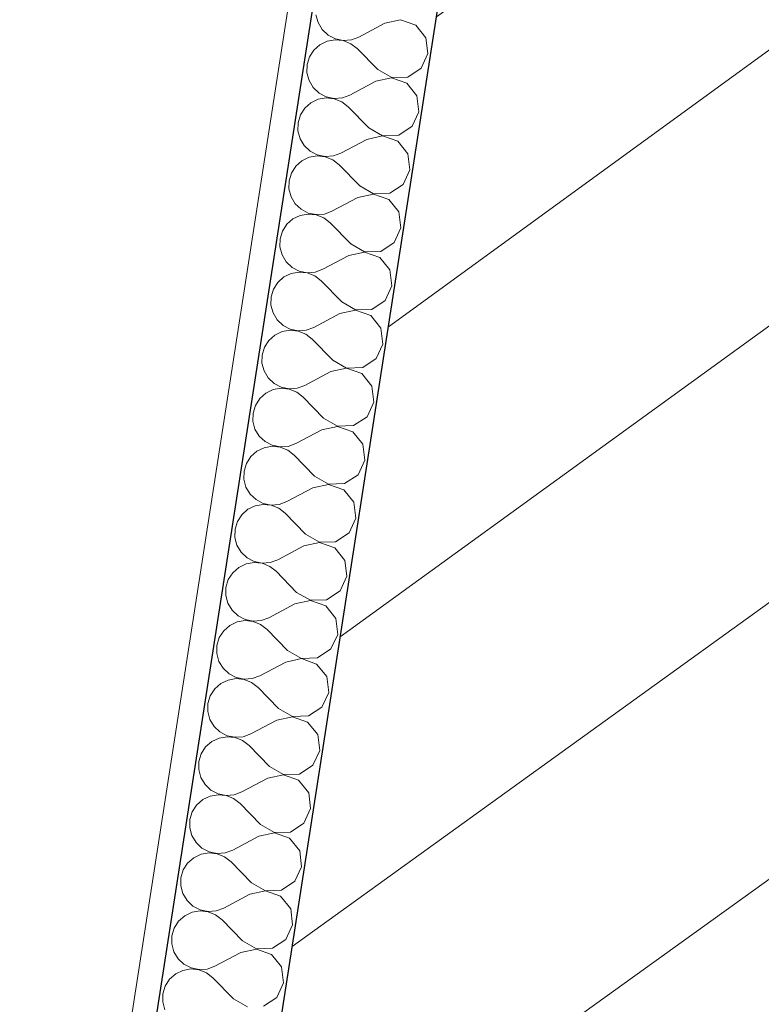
# Model space of a CAD drawing. Header units: metres. Extents: x 5509548 to 5517943, y 5680530 to 5684871.
# Tile 81 of 124: x 5516177.098 to 5516177.398, y 5683284.932 to 5683285.331. Entities that reach past the tile are written whole.
import ezdxf

# ---------------------------------------------------------------- set-up
doc = ezdxf.new("R2010")
doc.units = ezdxf.units.M
doc.layers.add('Nowe_A-Ściany-Wewnętrzne', color=7, linetype='CONTINUOUS')
for name, color, linetype, lineweight in [('Nowe_A-Ściany-Wewnętrzne_Nr_pióra__174', 7, 'CONTINUOUS', 5), ('Nowe_A-Ściany-Wewnętrzne_Nr_pióra__27', 7, 'CONTINUOUS', 25), ('Nowe_A-Ściany-Wewnętrzne_Nr_pióra__47', 7, 'CONTINUOUS', 15)]:
    doc.layers.add(name, color=color, linetype=linetype, lineweight=lineweight)

# ---------------------------------------------------------------- blocks, each defined once
blk = doc.blocks.new('*X208')
at = {"layer": 'Nowe_A-Ściany-Wewnętrzne_Nr_pióra__174', "color": 7, "linetype": 'Continuous', "lineweight": 5}
for p, q in [((64965.90789260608, -118166.7147700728), (64959.83414969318, -118169.0476190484)), ((64972.30097821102, -118167.9234858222), (64965.90789260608, -118166.7147700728)), ((64931.71583591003, -118169.9198396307), (64933.04068768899, -118172.9253703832)), ((64959.83414969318, -118169.0476190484), (64950.31034016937, -118176.1904761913)), ((64977.10380217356, -118172.3127248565), (64972.30097821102, -118167.9234858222)), ((64933.04068768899, -118172.9253703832), (64935.1364243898, -118175.4544680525)), ((64978.88176874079, -118178.5714285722), (64977.10380217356, -118172.3127248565)), ((64935.1364243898, -118175.4544680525), (64937.84351165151, -118177.3146094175)), ((64937.84351165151, -118177.3146094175), (64940.9558771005, -118178.3641944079)), ((64940.9558771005, -118178.7786627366), (64937.84351165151, -118179.828247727)), ((64940.9558771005, -118178.3641944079), (64944.23659725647, -118178.5233251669)), ((64944.23659725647, -118178.6195319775), (64940.9558771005, -118178.7786627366)), ((64944.23659725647, -118178.5233251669), (64947.4359329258, -118177.7798881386)), ((64947.4359329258, -118179.3629690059), (64944.23659725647, -118178.6195319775)), ((64947.4359329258, -118177.7798881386), (64950.31034016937, -118176.1904761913)), ((64977.10380217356, -118184.8301322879), (64978.88176874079, -118178.5714285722)), ((64935.1364243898, -118181.688389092), (64933.04068768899, -118184.2174867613)), ((64937.84351165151, -118179.828247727), (64935.1364243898, -118181.688389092)), ((64950.31034016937, -118180.9523809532), (64947.4359329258, -118179.3629690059)), ((64959.83414969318, -118188.095238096), (64950.31034016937, -118180.9523809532)), ((64933.04068768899, -118184.2174867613), (64931.71583591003, -118187.2230175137)), ((64972.30097821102, -118189.2193713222), (64977.10380217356, -118184.8301322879)), ((64931.71583591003, -118187.2230175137), (64931.26272112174, -118190.476190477)), ((64931.26272112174, -118190.476190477), (64931.71583591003, -118193.7293634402)), ((64959.83414969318, -118188.095238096), (64965.90789260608, -118190.4280870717)), ((64965.90789260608, -118190.5242938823), (64959.83414969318, -118192.8571428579)), ((64965.90789260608, -118190.4280870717), (64972.30097821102, -118189.2193713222)), ((64972.30097821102, -118191.7330096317), (64965.90789260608, -118190.5242938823)), ((64931.71583591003, -118193.7293634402), (64933.04068768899, -118196.7348941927)), ((64959.83414969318, -118192.8571428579), (64950.31034016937, -118200.0000000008)), ((64977.10380217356, -118196.122248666), (64972.30097821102, -118191.7330096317)), ((64933.04068768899, -118196.7348941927), (64935.1364243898, -118199.263991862)), ((64978.88176874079, -118202.3809523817), (64977.10380217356, -118196.122248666)), ((64935.1364243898, -118199.263991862), (64937.84351165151, -118201.124133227)), ((64937.84351165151, -118201.124133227), (64940.9558771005, -118202.1737182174)), ((64940.9558771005, -118202.5881865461), (64937.84351165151, -118203.6377715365)), ((64940.9558771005, -118202.1737182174), (64944.23659725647, -118202.3328489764)), ((64944.23659725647, -118202.4290557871), (64940.9558771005, -118202.5881865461)), ((64944.23659725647, -118202.3328489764), (64947.4359329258, -118201.5894119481)), ((64947.4359329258, -118203.1724928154), (64944.23659725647, -118202.4290557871)), ((64947.4359329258, -118201.5894119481), (64950.31034016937, -118200.0000000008)), ((64977.10380217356, -118208.6396560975), (64978.88176874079, -118202.3809523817)), ((64935.1364243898, -118205.4979129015), (64933.04068768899, -118208.0270105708)), ((64937.84351165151, -118203.6377715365), (64935.1364243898, -118205.4979129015)), ((64950.31034016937, -118204.7619047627), (64947.4359329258, -118203.1724928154)), ((64959.83414969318, -118211.9047619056), (64950.31034016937, -118204.7619047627)), ((64933.04068768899, -118208.0270105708), (64931.71583591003, -118211.0325413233)), ((64972.30097821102, -118213.0288951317), (64977.10380217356, -118208.6396560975)), ((64931.71583591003, -118211.0325413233), (64931.26272112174, -118214.2857142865)), ((64931.26272112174, -118214.2857142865), (64931.71583591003, -118217.5388872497)), ((64959.83414969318, -118211.9047619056), (64965.90789260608, -118214.2376108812)), ((64965.90789260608, -118214.3338176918), (64959.83414969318, -118216.6666666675)), ((64965.90789260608, -118214.2376108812), (64972.30097821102, -118213.0288951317)), ((64972.30097821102, -118215.5425334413), (64965.90789260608, -118214.3338176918)), ((64931.71583591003, -118217.5388872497), (64933.04068768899, -118220.5444180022)), ((64959.83414969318, -118216.6666666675), (64950.31034016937, -118223.8095238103)), ((64977.10380217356, -118219.9317724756), (64972.30097821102, -118215.5425334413)), ((64933.04068768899, -118220.5444180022), (64935.1364243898, -118223.0735156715)), ((64978.88176874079, -118226.1904761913), (64977.10380217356, -118219.9317724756)), ((64935.1364243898, -118223.0735156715), (64937.84351165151, -118224.9336570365)), ((64937.84351165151, -118224.9336570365), (64940.9558771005, -118225.9832420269)), ((64940.9558771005, -118226.3977103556), (64937.84351165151, -118227.447295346)), ((64940.9558771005, -118225.9832420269), (64944.23659725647, -118226.142372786)), ((64944.23659725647, -118226.2385795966), (64940.9558771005, -118226.3977103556)), ((64944.23659725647, -118226.142372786), (64947.4359329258, -118225.3989357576)), ((64947.4359329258, -118226.9820166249), (64944.23659725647, -118226.2385795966)), ((64947.4359329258, -118225.3989357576), (64950.31034016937, -118223.8095238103)), ((64977.10380217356, -118232.449179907), (64978.88176874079, -118226.1904761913)), ((64935.1364243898, -118229.307436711), (64933.04068768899, -118231.8365343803)), ((64937.84351165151, -118227.447295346), (64935.1364243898, -118229.307436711)), ((64950.31034016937, -118228.5714285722), (64947.4359329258, -118226.9820166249)), ((64959.83414969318, -118235.7142857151), (64950.31034016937, -118228.5714285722)), ((64933.04068768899, -118231.8365343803), (64931.71583591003, -118234.8420651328)), ((64972.30097821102, -118236.8384189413), (64977.10380217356, -118232.449179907)), ((64931.71583591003, -118234.8420651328), (64931.26272112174, -118238.095238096)), ((64931.26272112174, -118238.095238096), (64931.71583591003, -118241.3484110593)), ((64959.83414969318, -118235.7142857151), (64965.90789260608, -118238.0471346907)), ((64965.90789260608, -118238.1433415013), (64959.83414969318, -118240.476190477)), ((64965.90789260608, -118238.0471346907), (64972.30097821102, -118236.8384189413)), ((64972.30097821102, -118239.3520572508), (64965.90789260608, -118238.1433415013)), ((64931.71583591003, -118241.3484110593), (64933.04068768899, -118244.3539418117)), ((64959.83414969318, -118240.476190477), (64950.31034016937, -118247.6190476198)), ((64977.10380217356, -118243.7412962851), (64972.30097821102, -118239.3520572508)), ((64933.04068768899, -118244.3539418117), (64935.1364243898, -118246.8830394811)), ((64978.88176874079, -118250.0000000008), (64977.10380217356, -118243.7412962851)), ((64935.1364243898, -118246.8830394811), (64937.84351165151, -118248.743180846)), ((64937.84351165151, -118248.743180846), (64940.9558771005, -118249.7927658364)), ((64940.9558771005, -118250.2072341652), (64937.84351165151, -118251.2568191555)), ((64940.9558771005, -118249.7927658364), (64944.23659725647, -118249.9518965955)), ((64944.23659725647, -118250.0481034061), (64940.9558771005, -118250.2072341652)), ((64944.23659725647, -118249.9518965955), (64947.4359329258, -118249.2084595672)), ((64947.4359329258, -118250.7915404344), (64944.23659725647, -118250.0481034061)), ((64947.4359329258, -118249.2084595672), (64950.31034016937, -118247.6190476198)), ((64977.10380217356, -118256.2587037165), (64978.88176874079, -118250.0000000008)), ((64935.1364243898, -118253.1169605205), (64933.04068768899, -118255.6460581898)), ((64937.84351165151, -118251.2568191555), (64935.1364243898, -118253.1169605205)), ((64950.31034016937, -118252.3809523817), (64947.4359329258, -118250.7915404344)), ((64959.83414969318, -118259.5238095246), (64950.31034016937, -118252.3809523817)), ((64931.71583591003, -118258.6515889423), (64931.26272112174, -118261.9047619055)), ((64933.04068768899, -118255.6460581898), (64931.71583591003, -118258.6515889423)), ((64972.30097821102, -118260.6479427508), (64977.10380217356, -118256.2587037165)), ((64931.26272112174, -118261.9047619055), (64931.71583591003, -118265.1579348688)), ((64959.83414969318, -118259.5238095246), (64965.90789260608, -118261.8566585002)), ((64965.90789260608, -118261.9528653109), (64959.83414969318, -118264.2857142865)), ((64965.90789260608, -118261.8566585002), (64972.30097821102, -118260.6479427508)), ((64972.30097821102, -118263.1615810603), (64965.90789260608, -118261.9528653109)), ((64931.71583591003, -118265.1579348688), (64933.04068768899, -118268.1634656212)), ((64959.83414969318, -118264.2857142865), (64950.31034016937, -118271.4285714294)), ((64977.10380217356, -118267.5508200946), (64972.30097821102, -118263.1615810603)), ((64933.04068768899, -118268.1634656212), (64935.1364243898, -118270.6925632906)), ((64978.88176874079, -118273.8095238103), (64977.10380217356, -118267.5508200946)), ((64935.1364243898, -118270.6925632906), (64937.84351165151, -118272.5527046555)), ((64937.84351165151, -118272.5527046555), (64940.9558771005, -118273.6022896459)), ((64940.9558771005, -118274.0167579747), (64937.84351165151, -118275.0663429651)), ((64940.9558771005, -118273.6022896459), (64944.23659725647, -118273.761420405)), ((64944.23659725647, -118273.8576272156), (64940.9558771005, -118274.0167579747)), ((64944.23659725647, -118273.761420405), (64947.4359329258, -118273.0179833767)), ((64947.4359329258, -118274.6010642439), (64944.23659725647, -118273.8576272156)), ((64947.4359329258, -118273.0179833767), (64950.31034016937, -118271.4285714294)), ((64950.31034016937, -118276.1904761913), (64947.4359329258, -118274.6010642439)), ((64977.10380217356, -118280.068227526), (64978.88176874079, -118273.8095238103)), ((64935.1364243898, -118276.92648433), (64933.04068768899, -118279.4555819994)), ((64937.84351165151, -118275.0663429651), (64935.1364243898, -118276.92648433)), ((64959.83414969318, -118283.3333333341), (64950.31034016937, -118276.1904761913)), ((64931.71583591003, -118282.4611127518), (64931.26272112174, -118285.7142857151)), ((64933.04068768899, -118279.4555819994), (64931.71583591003, -118282.4611127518)), ((64972.30097821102, -118284.4574665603), (64977.10380217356, -118280.068227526)), ((64931.26272112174, -118285.7142857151), (64931.71583591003, -118288.9674586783)), ((64959.83414969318, -118283.3333333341), (64965.90789260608, -118285.6661823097)), ((64965.90789260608, -118285.7623891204), (64959.83414969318, -118288.095238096)), ((64965.90789260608, -118285.6661823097), (64972.30097821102, -118284.4574665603)), ((64972.30097821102, -118286.9711048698), (64965.90789260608, -118285.7623891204)), ((64931.71583591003, -118288.9674586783), (64933.04068768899, -118291.9729894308)), ((64959.83414969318, -118288.095238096), (64950.31034016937, -118295.2380952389)), ((64977.10380217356, -118291.3603439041), (64972.30097821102, -118286.9711048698)), ((64933.04068768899, -118291.9729894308), (64935.1364243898, -118294.5020871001)), ((64935.1364243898, -118294.5020871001), (64937.84351165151, -118296.3622284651)), ((64978.88176874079, -118297.6190476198), (64977.10380217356, -118291.3603439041)), ((64937.84351165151, -118296.3622284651), (64940.9558771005, -118297.4118134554)), ((64940.9558771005, -118297.8262817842), (64937.84351165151, -118298.8758667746)), ((64940.9558771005, -118297.4118134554), (64944.23659725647, -118297.5709442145)), ((64944.23659725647, -118297.6671510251), (64940.9558771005, -118297.8262817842)), ((64944.23659725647, -118297.5709442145), (64947.4359329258, -118296.8275071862)), ((64947.4359329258, -118298.4105880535), (64944.23659725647, -118297.6671510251)), ((64947.4359329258, -118296.8275071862), (64950.31034016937, -118295.2380952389)), ((64950.31034016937, -118300.0000000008), (64947.4359329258, -118298.4105880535)), ((64977.10380217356, -118303.8777513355), (64978.88176874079, -118297.6190476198)), ((64935.1364243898, -118300.7360081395), (64933.04068768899, -118303.2651058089)), ((64937.84351165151, -118298.8758667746), (64935.1364243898, -118300.7360081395)), ((64959.83414969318, -118307.1428571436), (64950.31034016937, -118300.0000000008)), ((64931.71583591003, -118306.2706365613), (64931.26272112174, -118309.5238095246)), ((64933.04068768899, -118303.2651058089), (64931.71583591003, -118306.2706365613)), ((64972.30097821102, -118308.2669903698), (64977.10380217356, -118303.8777513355)), ((64931.26272112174, -118309.5238095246), (64931.71583591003, -118312.7769824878)), ((64959.83414969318, -118307.1428571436), (64965.90789260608, -118309.4757061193)), ((64965.90789260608, -118309.5719129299), (64959.83414969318, -118311.9047619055)), ((64965.90789260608, -118309.4757061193), (64972.30097821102, -118308.2669903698)), ((64972.30097821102, -118310.7806286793), (64965.90789260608, -118309.5719129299)), ((64931.71583591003, -118312.7769824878), (64933.04068768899, -118315.7825132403)), ((64959.83414969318, -118311.9047619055), (64950.31034016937, -118319.0476190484)), ((64977.10380217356, -118315.1698677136), (64972.30097821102, -118310.7806286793)), ((64933.04068768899, -118315.7825132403), (64935.1364243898, -118318.3116109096)), ((64935.1364243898, -118318.3116109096), (64937.84351165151, -118320.1717522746)), ((64978.88176874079, -118321.4285714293), (64977.10380217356, -118315.1698677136)), ((64937.84351165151, -118320.1717522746), (64940.9558771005, -118321.221337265)), ((64940.9558771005, -118321.6358055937), (64937.84351165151, -118322.6853905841)), ((64940.9558771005, -118321.221337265), (64944.23659725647, -118321.380468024)), ((64944.23659725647, -118321.4766748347), (64940.9558771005, -118321.6358055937)), ((64944.23659725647, -118321.380468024), (64947.4359329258, -118320.6370309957)), ((64947.4359329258, -118322.220111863), (64944.23659725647, -118321.4766748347)), ((64947.4359329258, -118320.6370309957), (64950.31034016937, -118319.0476190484)), ((64950.31034016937, -118323.8095238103), (64947.4359329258, -118322.220111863)), ((64977.10380217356, -118327.687275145), (64978.88176874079, -118321.4285714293)), ((64935.1364243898, -118324.5455319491), (64933.04068768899, -118327.0746296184)), ((64937.84351165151, -118322.6853905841), (64935.1364243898, -118324.5455319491)), ((64959.83414969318, -118330.9523809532), (64950.31034016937, -118323.8095238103)), ((64931.71583591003, -118330.0801603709), (64931.26272112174, -118333.3333333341)), ((64933.04068768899, -118327.0746296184), (64931.71583591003, -118330.0801603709)), ((64972.30097821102, -118332.0765141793), (64977.10380217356, -118327.687275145)), ((64931.26272112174, -118333.3333333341), (64931.71583591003, -118336.5865062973)), ((64959.83414969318, -118330.9523809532), (64965.90789260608, -118333.2852299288)), ((64965.90789260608, -118333.3814367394), (64959.83414969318, -118335.714285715)), ((64965.90789260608, -118333.2852299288), (64972.30097821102, -118332.0765141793)), ((64972.30097821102, -118334.5901524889), (64965.90789260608, -118333.3814367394)), ((64931.71583591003, -118336.5865062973), (64933.04068768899, -118339.5920370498)), ((64959.83414969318, -118335.714285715), (64950.31034016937, -118342.8571428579)), ((64977.10380217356, -118338.9793915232), (64972.30097821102, -118334.5901524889)), ((64933.04068768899, -118339.5920370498), (64935.1364243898, -118342.1211347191)), ((64935.1364243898, -118342.1211347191), (64937.84351165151, -118343.9812760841)), ((64978.88176874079, -118345.2380952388), (64977.10380217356, -118338.9793915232)), ((64937.84351165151, -118343.9812760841), (64940.9558771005, -118345.0308610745)), ((64940.9558771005, -118345.4453294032), (64937.84351165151, -118346.4949143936)), ((64940.9558771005, -118345.0308610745), (64944.23659725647, -118345.1899918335)), ((64944.23659725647, -118345.2861986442), (64940.9558771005, -118345.4453294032)), ((64944.23659725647, -118345.1899918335), (64947.4359329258, -118344.4465548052)), ((64947.4359329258, -118346.0296356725), (64944.23659725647, -118345.2861986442)), ((64947.4359329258, -118344.4465548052), (64950.31034016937, -118342.8571428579)), ((64950.31034016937, -118347.6190476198), (64947.4359329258, -118346.0296356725)), ((64977.10380217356, -118351.4967989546), (64978.88176874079, -118345.2380952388)), ((64935.1364243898, -118348.3550557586), (64933.04068768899, -118350.8841534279)), ((64937.84351165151, -118346.4949143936), (64935.1364243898, -118348.3550557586)), ((64959.83414969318, -118354.7619047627), (64950.31034016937, -118347.6190476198)), ((64931.71583591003, -118353.8896841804), (64931.26272112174, -118357.1428571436)), ((64933.04068768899, -118350.8841534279), (64931.71583591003, -118353.8896841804)), ((64972.30097821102, -118355.8860379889), (64977.10380217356, -118351.4967989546)), ((64931.26272112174, -118357.1428571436), (64931.71583591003, -118360.3960301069)), ((64959.83414969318, -118354.7619047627), (64965.90789260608, -118357.0947537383)), ((64965.90789260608, -118357.1909605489), (64959.83414969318, -118359.5238095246)), ((64965.90789260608, -118357.0947537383), (64972.30097821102, -118355.8860379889)), ((64972.30097821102, -118358.3996762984), (64965.90789260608, -118357.1909605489)), ((64931.71583591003, -118360.3960301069), (64933.04068768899, -118363.4015608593)), ((64959.83414969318, -118359.5238095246), (64950.31034016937, -118366.6666666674)), ((64977.10380217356, -118362.7889153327), (64972.30097821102, -118358.3996762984)), ((64933.04068768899, -118363.4015608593), (64935.1364243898, -118365.9306585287)), ((64935.1364243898, -118365.9306585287), (64937.84351165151, -118367.7907998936)), ((64978.88176874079, -118369.0476190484), (64977.10380217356, -118362.7889153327)), ((64937.84351165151, -118370.3044382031), (64935.1364243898, -118372.1645795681)), ((64937.84351165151, -118367.7907998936), (64940.9558771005, -118368.840384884)), ((64940.9558771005, -118369.2548532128), (64937.84351165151, -118370.3044382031)), ((64940.9558771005, -118368.840384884), (64944.23659725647, -118368.9995156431)), ((64944.23659725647, -118369.0957224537), (64940.9558771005, -118369.2548532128)), ((64944.23659725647, -118368.9995156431), (64947.4359329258, -118368.2560786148)), ((64947.4359329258, -118369.839159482), (64944.23659725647, -118369.0957224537)), ((64947.4359329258, -118368.2560786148), (64950.31034016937, -118366.6666666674)), ((64950.31034016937, -118371.4285714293), (64947.4359329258, -118369.839159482)), ((64977.10380217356, -118375.3063227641), (64978.88176874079, -118369.0476190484)), ((64935.1364243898, -118372.1645795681), (64933.04068768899, -118374.6936772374)), ((64959.83414969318, -118378.5714285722), (64950.31034016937, -118371.4285714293)), ((64931.71583591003, -118377.6992079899), (64931.26272112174, -118380.9523809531)), ((64933.04068768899, -118374.6936772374), (64931.71583591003, -118377.6992079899)), ((64972.30097821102, -118379.6955617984), (64977.10380217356, -118375.3063227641)), ((64931.26272112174, -118380.9523809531), (64931.71583591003, -118384.2055539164)), ((64959.83414969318, -118378.5714285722), (64965.90789260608, -118380.9042775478)), ((64965.90789260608, -118381.0004843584), (64959.83414969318, -118383.3333333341)), ((64965.90789260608, -118380.9042775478), (64972.30097821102, -118379.6955617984)), ((64972.30097821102, -118382.2092001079), (64965.90789260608, -118381.0004843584)), ((64977.10380217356, -118386.5984391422), (64972.30097821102, -118382.2092001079)), ((64931.71583591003, -118384.2055539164), (64933.04068768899, -118387.2110846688)), ((64959.83414969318, -118383.3333333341), (64950.31034016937, -118390.4761904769)), ((64933.04068768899, -118387.2110846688), (64935.1364243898, -118389.7401823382)), ((64935.1364243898, -118389.7401823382), (64937.84351165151, -118391.6003237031)), ((64978.88176874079, -118392.8571428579), (64977.10380217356, -118386.5984391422)), ((64937.84351165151, -118394.1139620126), (64935.1364243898, -118395.9741033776)), ((64937.84351165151, -118391.6003237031), (64940.9558771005, -118392.6499086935)), ((64940.9558771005, -118393.0643770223), (64937.84351165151, -118394.1139620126)), ((64940.9558771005, -118392.6499086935), (64944.23659725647, -118392.8090394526)), ((64944.23659725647, -118392.9052462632), (64940.9558771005, -118393.0643770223)), ((64944.23659725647, -118392.8090394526), (64947.4359329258, -118392.0656024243)), ((64947.4359329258, -118393.6486832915), (64944.23659725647, -118392.9052462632)), ((64947.4359329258, -118392.0656024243), (64950.31034016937, -118390.4761904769)), ((64950.31034016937, -118395.2380952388), (64947.4359329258, -118393.6486832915)), ((64977.10380217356, -118399.1158465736), (64978.88176874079, -118392.8571428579)), ((64935.1364243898, -118395.9741033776), (64933.04068768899, -118398.5032010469)), ((64959.83414969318, -118402.3809523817), (64950.31034016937, -118395.2380952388)), ((64931.71583591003, -118401.5087317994), (64931.26272112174, -118404.7619047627)), ((64933.04068768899, -118398.5032010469), (64931.71583591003, -118401.5087317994)), ((64972.30097821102, -118403.5050856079), (64977.10380217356, -118399.1158465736)), ((64931.26272112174, -118404.7619047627), (64931.71583591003, -118408.0150777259)), ((64959.83414969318, -118402.3809523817), (64965.90789260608, -118404.7138013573)), ((64965.90789260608, -118404.810008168), (64959.83414969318, -118407.1428571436)), ((64965.90789260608, -118404.7138013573), (64972.30097821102, -118403.5050856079)), ((64972.30097821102, -118406.0187239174), (64965.90789260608, -118404.810008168)), ((64977.10380217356, -118410.4079629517), (64972.30097821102, -118406.0187239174)), ((64931.71583591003, -118408.0150777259), (64933.04068768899, -118411.0206084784)), ((64959.83414969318, -118407.1428571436), (64950.31034016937, -118414.2857142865)), ((64933.04068768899, -118411.0206084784), (64935.1364243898, -118413.5497061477)), ((64935.1364243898, -118413.5497061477), (64937.84351165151, -118415.4098475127)), ((64978.88176874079, -118416.6666666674), (64977.10380217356, -118410.4079629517)), ((64937.84351165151, -118417.9234858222), (64935.1364243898, -118419.7836271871)), ((64937.84351165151, -118415.4098475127), (64940.9558771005, -118416.459432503)), ((64940.9558771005, -118416.8739008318), (64937.84351165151, -118417.9234858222)), ((64940.9558771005, -118416.459432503), (64944.23659725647, -118416.6185632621)), ((64944.23659725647, -118416.7147700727), (64940.9558771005, -118416.8739008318)), ((64944.23659725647, -118416.6185632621), (64947.4359329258, -118415.8751262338)), ((64947.4359329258, -118417.4582071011), (64944.23659725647, -118416.7147700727)), ((64947.4359329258, -118415.8751262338), (64950.31034016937, -118414.2857142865)), ((64950.31034016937, -118419.0476190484), (64947.4359329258, -118417.4582071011)), ((64977.10380217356, -118422.9253703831), (64978.88176874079, -118416.6666666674)), ((64935.1364243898, -118419.7836271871), (64933.04068768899, -118422.3127248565)), ((64959.83414969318, -118426.1904761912), (64950.31034016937, -118419.0476190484)), ((64931.71583591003, -118425.3182556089), (64931.26272112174, -118428.5714285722)), ((64933.04068768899, -118422.3127248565), (64931.71583591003, -118425.3182556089)), ((64959.83414969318, -118426.1904761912), (64965.90789260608, -118428.5233251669)), ((64972.30097821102, -118427.3146094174), (64977.10380217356, -118422.9253703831)), ((64931.26272112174, -118428.5714285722), (64931.71583591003, -118431.8246015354)), ((64965.90789260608, -118428.6195319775), (64959.83414969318, -118430.9523809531)), ((64965.90789260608, -118428.5233251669), (64972.30097821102, -118427.3146094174)), ((64972.30097821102, -118429.8282477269), (64965.90789260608, -118428.6195319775)), ((64977.10380217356, -118434.2174867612), (64972.30097821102, -118429.8282477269)), ((64931.71583591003, -118431.8246015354), (64933.04068768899, -118434.8301322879)), ((64959.83414969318, -118430.9523809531), (64950.31034016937, -118438.095238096)), ((64933.04068768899, -118434.8301322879), (64935.1364243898, -118437.3592299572)), ((64935.1364243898, -118437.3592299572), (64937.84351165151, -118439.2193713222)), ((64947.4359329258, -118439.6846500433), (64950.31034016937, -118438.095238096)), ((64978.88176874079, -118440.4761904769), (64977.10380217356, -118434.2174867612)), ((64937.84351165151, -118441.7330096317), (64935.1364243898, -118443.5931509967)), ((64937.84351165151, -118439.2193713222), (64940.9558771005, -118440.2689563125)), ((64940.9558771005, -118440.6834246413), (64937.84351165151, -118441.7330096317)), ((64940.9558771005, -118440.2689563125), (64944.23659725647, -118440.4280870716)), ((64944.23659725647, -118440.5242938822), (64940.9558771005, -118440.6834246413)), ((64944.23659725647, -118440.4280870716), (64947.4359329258, -118439.6846500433)), ((64947.4359329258, -118441.2677309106), (64944.23659725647, -118440.5242938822)), ((64950.31034016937, -118442.8571428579), (64947.4359329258, -118441.2677309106)), ((64977.10380217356, -118446.7348941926), (64978.88176874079, -118440.4761904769)), ((64933.04068768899, -118446.122248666), (64931.71583591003, -118449.1277794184)), ((64935.1364243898, -118443.5931509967), (64933.04068768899, -118446.122248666)), ((64959.83414969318, -118450.0000000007), (64950.31034016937, -118442.8571428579)), ((64931.71583591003, -118449.1277794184), (64931.26272112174, -118452.3809523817)), ((64959.83414969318, -118450.0000000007), (64965.90789260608, -118452.3328489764)), ((64972.30097821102, -118451.1241332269), (64977.10380217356, -118446.7348941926)), ((64931.26272112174, -118452.3809523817), (64931.71583591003, -118455.6341253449)), ((64965.90789260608, -118452.429055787), (64959.83414969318, -118454.7619047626)), ((64965.90789260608, -118452.3328489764), (64972.30097821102, -118451.1241332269)), ((64972.30097821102, -118453.6377715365), (64965.90789260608, -118452.429055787)), ((64977.10380217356, -118458.0270105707), (64972.30097821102, -118453.6377715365)), ((64931.71583591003, -118455.6341253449), (64933.04068768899, -118458.6396560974)), ((64959.83414969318, -118454.7619047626), (64950.31034016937, -118461.9047619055)), ((64978.88176874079, -118464.2857142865), (64977.10380217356, -118458.0270105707)), ((64933.04068768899, -118458.6396560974), (64935.1364243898, -118461.1687537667)), ((64935.1364243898, -118461.1687537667), (64937.84351165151, -118463.0288951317)), ((64947.4359329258, -118463.4941738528), (64950.31034016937, -118461.9047619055)), ((64937.84351165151, -118465.5425334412), (64935.1364243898, -118467.4026748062)), ((64937.84351165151, -118463.0288951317), (64940.9558771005, -118464.0784801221)), ((64940.9558771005, -118464.4929484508), (64937.84351165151, -118465.5425334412)), ((64940.9558771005, -118464.0784801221), (64944.23659725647, -118464.2376108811)), ((64944.23659725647, -118464.3338176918), (64940.9558771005, -118464.4929484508)), ((64944.23659725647, -118464.2376108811), (64947.4359329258, -118463.4941738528)), ((64947.4359329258, -118465.0772547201), (64944.23659725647, -118464.3338176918)), ((64950.31034016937, -118466.6666666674), (64947.4359329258, -118465.0772547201)), ((64977.10380217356, -118470.5444180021), (64978.88176874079, -118464.2857142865)), ((64933.04068768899, -118469.9317724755), (64931.71583591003, -118472.937303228)), ((64935.1364243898, -118467.4026748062), (64933.04068768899, -118469.9317724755)), ((64959.83414969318, -118473.8095238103), (64950.31034016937, -118466.6666666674)), ((64931.71583591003, -118472.937303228), (64931.26272112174, -118476.1904761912)), ((64959.83414969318, -118473.8095238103), (64965.90789260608, -118476.1423727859)), ((64972.30097821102, -118474.9336570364), (64977.10380217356, -118470.5444180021)), ((64931.26272112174, -118476.1904761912), (64931.71583591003, -118479.4436491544)), ((64965.90789260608, -118476.2385795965), (64959.83414969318, -118478.5714285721)), ((64965.90789260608, -118476.1423727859), (64972.30097821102, -118474.9336570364)), ((64972.30097821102, -118477.447295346), (64965.90789260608, -118476.2385795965)), ((64977.10380217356, -118481.8365343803), (64972.30097821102, -118477.447295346)), ((64931.71583591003, -118479.4436491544), (64933.04068768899, -118482.4491799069)), ((64959.83414969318, -118478.5714285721), (64950.31034016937, -118485.714285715)), ((64978.88176874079, -118488.095238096), (64977.10380217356, -118481.8365343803)), ((64933.04068768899, -118482.4491799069), (64935.1364243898, -118484.9782775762)), ((64935.1364243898, -118484.9782775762), (64937.84351165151, -118486.8384189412)), ((64947.4359329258, -118487.3036976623), (64950.31034016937, -118485.714285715)), ((64937.84351165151, -118489.3520572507), (64935.1364243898, -118491.2121986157)), ((64937.84351165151, -118486.8384189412), (64940.9558771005, -118487.8880039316)), ((64940.9558771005, -118488.3024722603), (64937.84351165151, -118489.3520572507)), ((64940.9558771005, -118487.8880039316), (64944.23659725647, -118488.0471346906)), ((64944.23659725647, -118488.1433415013), (64940.9558771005, -118488.3024722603)), ((64944.23659725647, -118488.0471346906), (64947.4359329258, -118487.3036976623)), ((64947.4359329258, -118488.8867785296), (64944.23659725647, -118488.1433415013)), ((64950.31034016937, -118490.4761904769), (64947.4359329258, -118488.8867785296)), ((64977.10380217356, -118494.3539418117), (64978.88176874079, -118488.095238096)), ((64933.04068768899, -118493.741296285), (64931.71583591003, -118496.7468270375)), ((64935.1364243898, -118491.2121986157), (64933.04068768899, -118493.741296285)), ((64959.83414969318, -118497.6190476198), (64950.31034016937, -118490.4761904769)), ((64931.71583591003, -118496.7468270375), (64931.26272112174, -118500.0000000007)), ((64959.83414969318, -118497.6190476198), (64965.90789260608, -118499.9518965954)), ((64972.30097821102, -118498.743180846), (64977.10380217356, -118494.3539418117)), ((64931.26272112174, -118500.0000000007), (64931.71583591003, -118503.253172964)), ((64965.90789260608, -118500.0481034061), (64959.83414969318, -118502.3809523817)), ((64965.90789260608, -118499.9518965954), (64972.30097821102, -118498.743180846)), ((64972.30097821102, -118501.2568191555), (64965.90789260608, -118500.0481034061)), ((64977.10380217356, -118505.6460581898), (64972.30097821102, -118501.2568191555)), ((64931.71583591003, -118503.253172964), (64933.04068768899, -118506.2587037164)), ((64959.83414969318, -118502.3809523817), (64950.31034016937, -118509.5238095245)), ((64978.88176874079, -118511.9047619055), (64977.10380217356, -118505.6460581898)), ((64933.04068768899, -118506.2587037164), (64935.1364243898, -118508.7878013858)), ((64935.1364243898, -118508.7878013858), (64937.84351165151, -118510.6479427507)), ((64947.4359329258, -118511.1132214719), (64950.31034016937, -118509.5238095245)), ((64937.84351165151, -118513.1615810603), (64935.1364243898, -118515.0217224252)), ((64937.84351165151, -118510.6479427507), (64940.9558771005, -118511.6975277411)), ((64940.9558771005, -118512.1119960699), (64937.84351165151, -118513.1615810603)), ((64940.9558771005, -118511.6975277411), (64944.23659725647, -118511.8566585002)), ((64944.23659725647, -118511.9528653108), (64940.9558771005, -118512.1119960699)), ((64944.23659725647, -118511.8566585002), (64947.4359329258, -118511.1132214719)), ((64947.4359329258, -118512.6963023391), (64944.23659725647, -118511.9528653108)), ((64950.31034016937, -118514.2857142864), (64947.4359329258, -118512.6963023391)), ((64977.10380217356, -118518.1634656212), (64978.88176874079, -118511.9047619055)), ((64933.04068768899, -118517.5508200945), (64931.71583591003, -118520.556350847)), ((64935.1364243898, -118515.0217224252), (64933.04068768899, -118517.5508200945)), ((64959.83414969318, -118521.4285714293), (64950.31034016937, -118514.2857142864)), ((64931.71583591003, -118520.556350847), (64931.26272112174, -118523.8095238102)), ((64959.83414969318, -118521.4285714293), (64965.90789260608, -118523.7614204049)), ((64972.30097821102, -118522.5527046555), (64977.10380217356, -118518.1634656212)), ((64931.26272112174, -118523.8095238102), (64931.71583591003, -118527.0626967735)), ((64965.90789260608, -118523.8576272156), (64959.83414969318, -118526.1904761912)), ((64965.90789260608, -118523.7614204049), (64972.30097821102, -118522.5527046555)), ((64972.30097821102, -118525.066342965), (64965.90789260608, -118523.8576272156)), ((64977.10380217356, -118529.4555819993), (64972.30097821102, -118525.066342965)), ((64931.71583591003, -118527.0626967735), (64933.04068768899, -118530.0682275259)), ((64959.83414969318, -118526.1904761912), (64950.31034016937, -118533.3333333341)), ((64978.88176874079, -118535.714285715), (64977.10380217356, -118529.4555819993)), ((64933.04068768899, -118530.0682275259), (64935.1364243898, -118532.5973251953)), ((64935.1364243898, -118532.5973251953), (64937.84351165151, -118534.4574665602)), ((64947.4359329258, -118534.9227452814), (64950.31034016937, -118533.3333333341)), ((64937.84351165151, -118536.9711048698), (64935.1364243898, -118538.8312462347)), ((64937.84351165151, -118534.4574665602), (64940.9558771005, -118535.5070515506)), ((64940.9558771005, -118535.9215198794), (64937.84351165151, -118536.9711048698)), ((64940.9558771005, -118535.5070515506), (64944.23659725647, -118535.6661823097)), ((64944.23659725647, -118535.7623891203), (64940.9558771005, -118535.9215198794)), ((64944.23659725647, -118535.6661823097), (64947.4359329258, -118534.9227452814)), ((64947.4359329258, -118536.5058261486), (64944.23659725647, -118535.7623891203)), ((64950.31034016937, -118538.095238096), (64947.4359329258, -118536.5058261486)), ((64977.10380217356, -118541.9729894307), (64978.88176874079, -118535.714285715)), ((64933.04068768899, -118541.3603439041), (64931.71583591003, -118544.3658746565)), ((64935.1364243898, -118538.8312462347), (64933.04068768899, -118541.3603439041)), ((64959.83414969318, -118545.2380952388), (64950.31034016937, -118538.095238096)), ((64931.71583591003, -118544.3658746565), (64931.26272112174, -118547.6190476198)), ((64959.83414969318, -118545.2380952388), (64965.90789260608, -118547.5709442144)), ((64972.30097821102, -118546.362228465), (64977.10380217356, -118541.9729894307)), ((64931.26272112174, -118547.6190476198), (64931.71583591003, -118550.872220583)), ((64965.90789260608, -118547.6671510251), (64959.83414969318, -118550.0000000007)), ((64965.90789260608, -118547.5709442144), (64972.30097821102, -118546.362228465)), ((64972.30097821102, -118548.8758667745), (64965.90789260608, -118547.6671510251)), ((64977.10380217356, -118553.2651058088), (64972.30097821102, -118548.8758667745)), ((64931.71583591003, -118550.872220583), (64933.04068768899, -118553.8777513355)), ((64959.83414969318, -118550.0000000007), (64950.31034016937, -118557.1428571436)), ((64978.88176874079, -118559.5238095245), (64977.10380217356, -118553.2651058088)), ((64933.04068768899, -118553.8777513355), (64935.1364243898, -118556.4068490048)), ((64935.1364243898, -118556.4068490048), (64937.84351165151, -118558.2669903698)), ((64947.4359329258, -118558.7322690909), (64950.31034016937, -118557.1428571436)), ((64937.84351165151, -118560.7806286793), (64935.1364243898, -118562.6407700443)), ((64937.84351165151, -118558.2669903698), (64940.9558771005, -118559.3165753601)), ((64940.9558771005, -118559.7310436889), (64937.84351165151, -118560.7806286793)), ((64940.9558771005, -118559.3165753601), (64944.23659725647, -118559.4757061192)), ((64944.23659725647, -118559.5719129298), (64940.9558771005, -118559.7310436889)), ((64944.23659725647, -118559.4757061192), (64947.4359329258, -118558.7322690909)), ((64947.4359329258, -118560.3153499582), (64944.23659725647, -118559.5719129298)), ((64950.31034016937, -118561.9047619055), (64947.4359329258, -118560.3153499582)), ((64977.10380217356, -118565.7825132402), (64978.88176874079, -118559.5238095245)), ((64933.04068768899, -118565.1698677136), (64931.71583591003, -118568.175398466)), ((64935.1364243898, -118562.6407700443), (64933.04068768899, -118565.1698677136)), ((64959.83414969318, -118569.0476190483), (64950.31034016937, -118561.9047619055)), ((64972.30097821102, -118570.1717522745), (64977.10380217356, -118565.7825132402)), ((64931.71583591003, -118568.175398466), (64931.26272112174, -118571.4285714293)), ((64959.83414969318, -118569.0476190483), (64965.90789260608, -118571.380468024)), ((64931.26272112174, -118571.4285714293), (64931.71583591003, -118574.6817443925)), ((64931.71583591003, -118574.6817443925), (64933.04068768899, -118577.687275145))]:
    blk.add_line(p, q, dxfattribs=at)
blk = doc.blocks.new('Ściana_65', base_point=(65105.07224493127, -117042.597843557))
at = {"layer": 'Nowe_A-Ściany-Wewnętrzne', "linetype": 'Continuous', "lineweight": 0, "true_color": 0x000000}
h = blk.add_hatch(dxfattribs=at)
h.set_pattern_fill('Tynk', color=18, style=0, pattern_type=2)
h.set_pattern_definition([(0, (0, 0), (0, 86.60254037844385), [0, -50]), (0, (25, 43.30126941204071), (0, 86.60254037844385), [0, -50])])
h.paths.add_polyline_path([(64930.07224493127, -118877.5979270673), (64930.07224493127, -117377.597843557), (64920.07224493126, -117377.597843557), (64920.07224493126, -118877.5979270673)])
h = blk.add_hatch(dxfattribs=at)
h.set_pattern_fill('Bloczki_ceramiczne', color=18, style=0, pattern_type=2)
h.set_pattern_definition([(45, (0, 0), (-63.63960862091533, 63.63960862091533), [])])
h.paths.add_polyline_path([(65230.07224493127, -118877.5979270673), (65230.07224493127, -117377.597843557), (64980.07224493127, -117377.597843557), (64980.07224493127, -118877.5979270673)])
at = {"layer": 'Nowe_A-Ściany-Wewnętrzne_Nr_pióra__27', "color": 7, "linetype": 'Continuous', "lineweight": 25}
for p, q in [((64930.07224493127, -118877.5979270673), (64930.07224493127, -117377.597843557)), ((64980.07224493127, -118877.5979270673), (64980.07224493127, -117377.597843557))]:
    blk.add_line(p, q, dxfattribs=at)
at = {"layer": 'Nowe_A-Ściany-Wewnętrzne_Nr_pióra__47', "color": 7, "linetype": 'Continuous', "lineweight": 15, "flags": 128}
blk.add_lwpolyline([(64920.07224493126, -117377.597843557), (64920.07224493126, -118877.5979270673)], dxfattribs=at)
at = {"layer": 'Nowe_A-Ściany-Wewnętrzne', "color": 7, "lineweight": 25}
blk.add_blockref('*X208', (0, 0), dxfattribs=at)

msp = doc.modelspace()

# ---------------------------------------------------------------- block references
at = {"layer": 'Nowe_A-Ściany-Wewnętrzne', "color": 7, "lineweight": 25, "xscale": 0.001, "yscale": 0.001, "zscale": 0.001, "rotation": 351.1838518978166}
msp.add_blockref('Ściana_65', (5516177.562170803, 5683286.420729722), dxfattribs=at)

doc.saveas('drawing.dxf')
